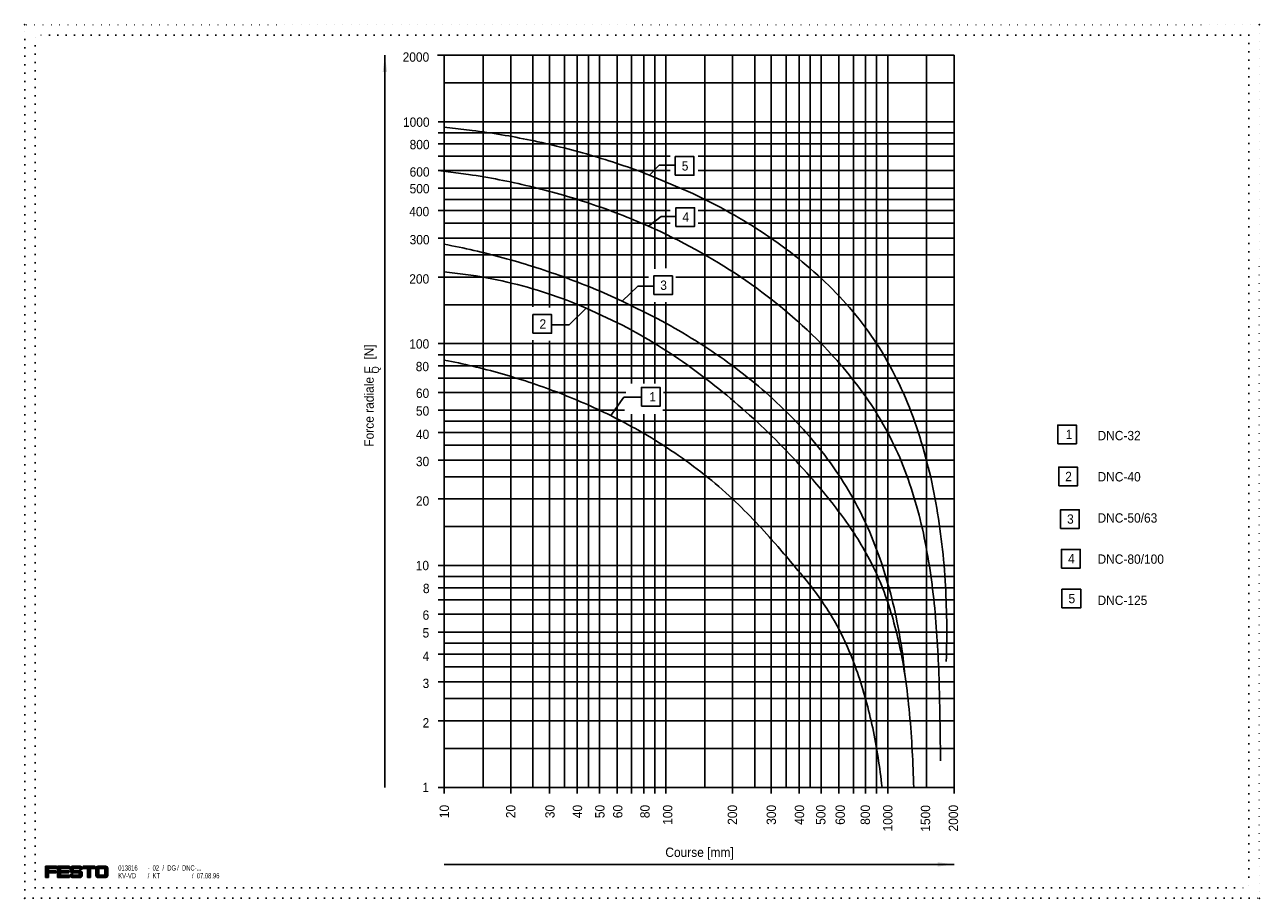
# Model space of a CAD drawing. Extents: x -193 to 401, y -153 to 267.
import ezdxf
from ezdxf.enums import TextEntityAlignment as Align

# ---------------------------------------------------------------- set-up
doc = ezdxf.new("R2010")
doc.units = 0
doc.linetypes.add('DASHED', pattern=[11.723684, 7.815789, -3.907895])
doc.linetypes.add('DOT', pattern=[7.815789, 0, -3.907895, 0, -3.907895])
doc.layers.get('0').update_dxf_attribs({"linetype": 'CONTINUOUS'})
doc.layers.add('1', color=7, linetype='CONTINUOUS')
doc.layers.add('10', color=7, linetype='CONTINUOUS')
doc.styles.add('HP_I3098_C', font='txt')
doc.styles.add('HP_I3098_V', font='txt')

# ---------------------------------------------------------------- blocks, each defined once
blk = doc.blocks.new('*X0')
at = {"color": 5}
for p, q in [((-183.42, -137.4), (-178, -137.4)), ((-183.42, -137.5), (-178, -137.5)), ((-183.42, -137.6), (-178, -137.6)), ((-183.42, -137.7), (-178, -137.7)), ((-183.42, -137.8), (-178, -137.8)), ((-183.42, -137.9), (-178, -137.9)), ((-183.42, -138), (-178, -138)), ((-183.42, -138.1), (-178, -138.1)), ((-183.42, -138.2), (-178.01, -138.2)), ((-183.42, -138.3), (-178.09, -138.3)), ((-183.42, -138.4), (-181.94, -138.4)), ((-183.42, -138.5), (-181.98, -138.5)), ((-183.42, -138.6), (-181.98, -138.6)), ((-183.42, -138.7), (-181.98, -138.7)), ((-183.42, -138.8), (-181.98, -138.8)), ((-183.42, -138.9), (-181.98, -138.9)), ((-183.42, -139), (-181.98, -139)), ((-183.42, -139.1), (-181.98, -139.1)), ((-183.42, -139.2), (-181.98, -139.2)), ((-183.42, -139.3), (-181.96, -139.3)), ((-183.42, -139.4), (-181.85, -139.4)), ((-183.42, -139.5), (-178.39, -139.5)), ((-183.42, -139.6), (-178.36, -139.6)), ((-183.42, -139.7), (-178.36, -139.7)), ((-183.42, -139.8), (-178.36, -139.8)), ((-183.42, -139.9), (-178.36, -139.9)), ((-183.42, -140), (-178.36, -140)), ((-183.42, -140.1), (-178.36, -140.1)), ((-183.42, -140.2), (-178.36, -140.2)), ((-183.42, -140.3), (-178.36, -140.3)), ((-183.42, -140.4), (-178.39, -140.4)), ((-183.42, -140.5), (-181.85, -140.5)), ((-183.42, -140.6), (-181.96, -140.6)), ((-183.42, -140.7), (-181.98, -140.7)), ((-183.42, -140.8), (-181.98, -140.8)), ((-183.42, -140.9), (-181.98, -140.9)), ((-183.42, -141), (-181.98, -141)), ((-183.42, -141.1), (-181.98, -141.1)), ((-183.42, -141.2), (-181.98, -141.2)), ((-183.42, -141.3), (-181.98, -141.3)), ((-183.42, -141.4), (-181.98, -141.4)), ((-183.42, -141.5), (-181.98, -141.5)), ((-183.42, -141.6), (-181.98, -141.6)), ((-183.42, -141.7), (-181.98, -141.7)), ((-183.42, -141.8), (-181.98, -141.8)), ((-183.42, -141.9), (-181.98, -141.9)), ((-183.42, -142), (-181.98, -142)), ((-183.42, -142.1), (-181.98, -142.1)), ((-183.42, -142.2), (-181.98, -142.2)), ((-183.42, -142.3), (-181.98, -142.3)), ((-183.42, -142.4), (-181.98, -142.4)), ((-183.42, -142.5), (-181.98, -142.5)), ((-183.38, -137.3), (-178.05, -137.3)), ((-183.38, -142.6), (-182.02, -142.6))]:
    blk.add_line(p, q, dxfattribs=at)
blk = doc.blocks.new('*X1')
at = {"color": 5}
for p, q in [((-177.64, -137.4), (-171.86, -137.4)), ((-177.64, -137.5), (-171.86, -137.5)), ((-177.64, -137.6), (-171.86, -137.6)), ((-177.64, -137.7), (-171.86, -137.7)), ((-177.64, -137.8), (-171.86, -137.8)), ((-177.64, -137.9), (-171.86, -137.9)), ((-177.64, -138), (-171.86, -138)), ((-177.64, -138.1), (-171.86, -138.1)), ((-177.64, -138.2), (-171.87, -138.2)), ((-177.64, -138.3), (-171.95, -138.3)), ((-177.64, -138.4), (-176.16, -138.4)), ((-177.64, -138.5), (-176.19, -138.5)), ((-177.64, -138.6), (-176.19, -138.6)), ((-177.64, -138.7), (-176.19, -138.7)), ((-177.64, -138.8), (-176.19, -138.8)), ((-177.64, -138.9), (-176.19, -138.9)), ((-177.64, -139), (-176.19, -139)), ((-177.64, -139.1), (-176.19, -139.1)), ((-177.64, -139.2), (-176.19, -139.2)), ((-177.64, -139.3), (-176.18, -139.3)), ((-177.64, -139.4), (-176.06, -139.4)), ((-177.64, -139.5), (-172.24, -139.5)), ((-177.64, -139.6), (-172.22, -139.6)), ((-177.64, -139.7), (-172.22, -139.7)), ((-177.64, -139.8), (-172.22, -139.8)), ((-177.64, -139.9), (-172.22, -139.9)), ((-177.64, -140), (-172.22, -140)), ((-177.64, -140.1), (-172.22, -140.1)), ((-177.64, -140.2), (-172.22, -140.2)), ((-177.64, -140.3), (-172.22, -140.3)), ((-177.64, -140.4), (-172.24, -140.4)), ((-177.64, -140.5), (-176.07, -140.5)), ((-177.64, -140.6), (-176.18, -140.6)), ((-177.64, -140.7), (-176.19, -140.7)), ((-177.64, -140.8), (-176.19, -140.8)), ((-177.64, -140.9), (-176.19, -140.9)), ((-177.64, -141), (-176.19, -141)), ((-177.64, -141.1), (-176.19, -141.1)), ((-177.64, -141.2), (-176.19, -141.2)), ((-177.64, -141.3), (-176.19, -141.3)), ((-177.64, -141.4), (-176.19, -141.4)), ((-177.64, -141.5), (-176.16, -141.5)), ((-177.64, -141.6), (-171.95, -141.6)), ((-177.64, -141.7), (-171.87, -141.7)), ((-177.64, -141.8), (-171.86, -141.8)), ((-177.64, -141.9), (-171.86, -141.9)), ((-177.64, -142), (-171.86, -142)), ((-177.64, -142.1), (-171.86, -142.1)), ((-177.64, -142.2), (-171.86, -142.2)), ((-177.64, -142.3), (-171.86, -142.3)), ((-177.64, -142.4), (-171.86, -142.4)), ((-177.64, -142.5), (-171.86, -142.5)), ((-177.6, -137.3), (-171.9, -137.3)), ((-177.59, -142.6), (-171.9, -142.6))]:
    blk.add_line(p, q, dxfattribs=at)
blk = doc.blocks.new('*X2')
at = {"color": 5}
for p, q in [((-165.35, -137.4), (-159.57, -137.4)), ((-165.35, -137.5), (-159.57, -137.5)), ((-165.35, -137.6), (-159.57, -137.6)), ((-165.35, -137.7), (-159.57, -137.7)), ((-165.35, -137.8), (-159.57, -137.8)), ((-165.35, -137.9), (-159.57, -137.9)), ((-165.35, -138), (-159.57, -138)), ((-165.35, -138.1), (-159.57, -138.1)), ((-165.34, -138.2), (-159.58, -138.2)), ((-165.31, -137.3), (-159.61, -137.3)), ((-165.26, -138.3), (-159.66, -138.3)), ((-163.21, -138.4), (-161.7, -138.4)), ((-163.18, -138.5), (-161.74, -138.5)), ((-163.18, -138.6), (-161.74, -138.6)), ((-163.18, -138.7), (-161.74, -138.7)), ((-163.18, -138.8), (-161.74, -138.8)), ((-163.18, -138.9), (-161.74, -138.9)), ((-163.18, -139), (-161.74, -139)), ((-163.18, -139.1), (-161.74, -139.1)), ((-163.18, -139.2), (-161.74, -139.2)), ((-163.18, -139.3), (-161.74, -139.3)), ((-163.18, -139.4), (-161.74, -139.4)), ((-163.18, -139.5), (-161.74, -139.5)), ((-163.18, -139.6), (-161.74, -139.6)), ((-163.18, -139.7), (-161.74, -139.7)), ((-163.18, -139.8), (-161.74, -139.8)), ((-163.18, -139.9), (-161.74, -139.9)), ((-163.18, -140), (-161.74, -140)), ((-163.18, -140.1), (-161.74, -140.1)), ((-163.18, -140.2), (-161.74, -140.2)), ((-163.18, -140.3), (-161.74, -140.3)), ((-163.18, -140.4), (-161.74, -140.4)), ((-163.18, -140.5), (-161.74, -140.5)), ((-163.18, -140.6), (-161.74, -140.6)), ((-163.18, -140.7), (-161.74, -140.7)), ((-163.18, -140.8), (-161.74, -140.8)), ((-163.18, -140.9), (-161.74, -140.9)), ((-163.18, -141), (-161.74, -141)), ((-163.18, -141.1), (-161.74, -141.1)), ((-163.18, -141.2), (-161.74, -141.2)), ((-163.18, -141.3), (-161.74, -141.3)), ((-163.18, -141.4), (-161.74, -141.4)), ((-163.18, -141.5), (-161.74, -141.5)), ((-163.18, -141.6), (-161.74, -141.6)), ((-163.18, -141.7), (-161.74, -141.7)), ((-163.18, -141.8), (-161.74, -141.8)), ((-163.18, -141.9), (-161.74, -141.9)), ((-163.18, -142), (-161.74, -142)), ((-163.18, -142.1), (-161.74, -142.1)), ((-163.18, -142.2), (-161.74, -142.2)), ((-163.18, -142.3), (-161.74, -142.3)), ((-163.18, -142.4), (-161.74, -142.4)), ((-163.18, -142.5), (-161.74, -142.5)), ((-163.14, -142.6), (-161.78, -142.6))]:
    blk.add_line(p, q, dxfattribs=at)
blk = doc.blocks.new('*X3')
at = {"color": 5}
for p, q in [((-159.21, -138.3), (-156.32, -138.3)), ((-159.21, -138.4), (-157.62, -138.4)), ((-159.21, -138.5), (-157.71, -138.5)), ((-159.21, -138.6), (-157.75, -138.6)), ((-159.21, -138.7), (-157.76, -138.7)), ((-159.21, -138.8), (-157.76, -138.8)), ((-159.21, -138.9), (-157.76, -138.9)), ((-159.21, -139), (-157.76, -139)), ((-159.21, -139.1), (-157.76, -139.1)), ((-159.21, -139.2), (-157.76, -139.2)), ((-159.21, -139.3), (-157.76, -139.3)), ((-159.21, -139.4), (-157.76, -139.4)), ((-159.21, -139.5), (-157.76, -139.5)), ((-159.21, -139.6), (-157.76, -139.6)), ((-159.21, -139.7), (-157.76, -139.7)), ((-159.21, -139.8), (-157.76, -139.8)), ((-159.21, -139.9), (-157.76, -139.9)), ((-159.21, -140), (-157.76, -140)), ((-159.21, -140.1), (-157.76, -140.1)), ((-159.21, -140.2), (-157.76, -140.2)), ((-159.21, -140.3), (-157.76, -140.3)), ((-159.21, -140.4), (-157.76, -140.4)), ((-159.21, -140.5), (-157.76, -140.5)), ((-159.21, -140.6), (-157.76, -140.6)), ((-159.21, -140.7), (-157.76, -140.7)), ((-159.21, -140.8), (-157.76, -140.8)), ((-159.21, -140.9), (-157.76, -140.9)), ((-159.21, -141), (-157.76, -141)), ((-159.21, -141.1), (-157.76, -141.1)), ((-159.21, -141.2), (-157.76, -141.2)), ((-159.21, -141.3), (-157.75, -141.3)), ((-159.21, -141.4), (-157.71, -141.4)), ((-159.21, -141.5), (-157.62, -141.5)), ((-159.21, -141.6), (-153.42, -141.6)), ((-159.2, -138.2), (-156.32, -138.2)), ((-159.2, -141.7), (-153.43, -141.7)), ((-159.18, -138.1), (-156.32, -138.1)), ((-159.18, -141.8), (-153.45, -141.8)), ((-159.16, -138), (-156.32, -138)), ((-159.16, -141.9), (-153.47, -141.9)), ((-159.12, -137.9), (-156.32, -137.9)), ((-159.12, -142), (-153.51, -142)), ((-159.07, -137.8), (-156.32, -137.8)), ((-159.07, -142.1), (-153.56, -142.1)), ((-159.01, -137.7), (-156.32, -137.7)), ((-159.01, -142.2), (-153.62, -142.2)), ((-158.93, -137.6), (-156.32, -137.6)), ((-158.93, -142.3), (-153.7, -142.3)), ((-158.83, -137.5), (-156.32, -137.5)), ((-158.83, -142.4), (-153.8, -142.4)), ((-158.69, -137.4), (-156.32, -137.4)), ((-158.69, -142.5), (-153.94, -142.5)), ((-158.48, -137.3), (-156.32, -137.3)), ((-156.31, -137.3), (-154.15, -137.3)), ((-156.31, -137.4), (-153.94, -137.4)), ((-156.31, -137.5), (-153.8, -137.5)), ((-156.31, -137.6), (-153.7, -137.6)), ((-156.31, -137.7), (-153.62, -137.7)), ((-156.31, -137.8), (-153.56, -137.8)), ((-156.31, -137.9), (-153.51, -137.9)), ((-156.31, -138), (-153.47, -138)), ((-156.31, -138.1), (-153.45, -138.1)), ((-156.31, -138.2), (-153.43, -138.2)), ((-156.31, -138.3), (-153.42, -138.3)), ((-155.01, -138.4), (-153.42, -138.4)), ((-155.01, -141.5), (-153.42, -141.5)), ((-154.92, -138.5), (-153.42, -138.5)), ((-154.92, -141.4), (-153.42, -141.4)), ((-154.88, -138.6), (-153.42, -138.6)), ((-154.88, -141.3), (-153.42, -141.3)), ((-154.87, -138.7), (-153.42, -138.7)), ((-154.87, -138.8), (-153.42, -138.8)), ((-154.87, -138.9), (-153.42, -138.9)), ((-154.87, -139), (-153.42, -139)), ((-154.87, -139.1), (-153.42, -139.1)), ((-154.87, -139.2), (-153.42, -139.2)), ((-154.87, -139.3), (-153.42, -139.3)), ((-154.87, -139.4), (-153.42, -139.4)), ((-154.87, -139.5), (-153.42, -139.5)), ((-154.87, -139.6), (-153.42, -139.6)), ((-154.87, -139.7), (-153.42, -139.7)), ((-154.87, -139.8), (-153.42, -139.8)), ((-154.87, -139.9), (-153.42, -139.9)), ((-154.87, -140), (-153.42, -140)), ((-154.87, -140.1), (-153.42, -140.1)), ((-154.87, -140.2), (-153.42, -140.2)), ((-154.87, -140.3), (-153.42, -140.3)), ((-154.87, -140.4), (-153.42, -140.4)), ((-154.87, -140.5), (-153.42, -140.5)), ((-154.87, -140.6), (-153.42, -140.6)), ((-154.87, -140.7), (-153.42, -140.7)), ((-154.87, -140.8), (-153.42, -140.8)), ((-154.87, -140.9), (-153.42, -140.9)), ((-154.87, -141), (-153.42, -141)), ((-154.87, -141.1), (-153.42, -141.1)), ((-154.87, -141.2), (-153.42, -141.2)), ((-158.48, -142.6), (-154.15, -142.6))]:
    blk.add_line(p, q, dxfattribs=at)
blk = doc.blocks.new('*X4')
at = {"color": 5}
for p, q in [((-171.5, -138.4), (-169.91, -138.4)), ((-171.5, -138.5), (-170, -138.5)), ((-171.5, -138.6), (-170.04, -138.6)), ((-171.5, -138.7), (-170.05, -138.7)), ((-171.5, -138.8), (-170.05, -138.8)), ((-171.5, -138.9), (-170.05, -138.9)), ((-171.5, -139), (-170.05, -139)), ((-171.5, -139.1), (-170.05, -139.1)), ((-171.5, -139.2), (-170.01, -139.2)), ((-171.5, -139.3), (-169.94, -139.3)), ((-171.5, -139.4), (-169.76, -139.4)), ((-171.5, -141.4), (-170.05, -141.4)), ((-171.5, -141.5), (-170.02, -141.5)), ((-171.49, -138.2), (-165.72, -138.2)), ((-171.49, -138.3), (-165.71, -138.3)), ((-171.49, -139.5), (-166.36, -139.5)), ((-171.49, -141.6), (-165.71, -141.6)), ((-171.49, -141.7), (-165.72, -141.7)), ((-171.48, -139.6), (-166.18, -139.6)), ((-171.47, -138.1), (-165.74, -138.1)), ((-171.47, -141.3), (-170.08, -141.3)), ((-171.47, -141.8), (-165.74, -141.8)), ((-171.45, -138), (-165.76, -138)), ((-171.45, -139.7), (-166.06, -139.7)), ((-171.45, -141.9), (-165.76, -141.9)), ((-171.42, -139.8), (-165.96, -139.8)), ((-171.41, -137.9), (-165.8, -137.9)), ((-171.41, -142), (-165.8, -142)), ((-171.38, -139.9), (-165.89, -139.9)), ((-171.36, -137.8), (-165.85, -137.8)), ((-171.36, -142.1), (-165.85, -142.1)), ((-171.32, -140), (-165.83, -140)), ((-171.3, -137.7), (-165.91, -137.7)), ((-171.3, -142.2), (-165.91, -142.2)), ((-171.24, -140.1), (-165.79, -140.1)), ((-171.22, -137.6), (-165.99, -137.6)), ((-171.22, -142.3), (-165.99, -142.3)), ((-171.15, -140.2), (-165.75, -140.2)), ((-171.12, -137.5), (-166.09, -137.5)), ((-171.12, -142.4), (-166.09, -142.4)), ((-171.03, -140.3), (-165.73, -140.3)), ((-170.98, -137.4), (-166.23, -137.4)), ((-170.98, -142.5), (-166.23, -142.5)), ((-170.85, -140.4), (-165.72, -140.4)), ((-170.77, -137.3), (-166.44, -137.3)), ((-167.44, -140.5), (-165.71, -140.5)), ((-167.3, -141.5), (-165.71, -141.5)), ((-167.26, -140.6), (-165.71, -140.6)), ((-167.21, -141.4), (-165.71, -141.4)), ((-167.19, -138.4), (-165.71, -138.4)), ((-167.19, -140.7), (-165.71, -140.7)), ((-167.17, -141.3), (-165.71, -141.3)), ((-167.16, -138.5), (-165.71, -138.5)), ((-167.16, -140.8), (-165.71, -140.8)), ((-167.16, -140.9), (-165.71, -140.9)), ((-167.16, -141), (-165.71, -141)), ((-167.16, -141.1), (-165.71, -141.1)), ((-167.16, -141.2), (-165.71, -141.2)), ((-167.13, -138.6), (-165.74, -138.6)), ((-170.77, -142.6), (-166.44, -142.6))]:
    blk.add_line(p, q, dxfattribs=at)
blk = doc.blocks.new('_ME10_SCHRIFTFELD', base_point=(-183.42, -142.66))
at = {"color": 5}
for p, q in [((-156.32, -137.24), (-156.32, -138.32)), ((-156.31, -137.24), (-156.31, -138.32))]:
    blk.add_line(p, q, dxfattribs=at)
at = {"layer": '1', "color": 5}
for p, q in [((-183.42, -137.42), (-183.42, -142.48)), ((-178.18, -137.24), (-183.24, -137.24)), ((-181.98, -139.23), (-181.98, -138.5)), ((-181.98, -142.48), (-181.98, -140.67)), ((-181.8, -138.32), (-178.18, -138.32)), ((-178.54, -139.41), (-181.8, -139.41)), ((-181.8, -140.49), (-178.54, -140.49)), ((-178.36, -140.31), (-178.36, -139.59)), ((-178, -138.14), (-178, -137.42)), ((-177.64, -137.42), (-177.64, -142.48)), ((-172.04, -137.24), (-177.46, -137.24)), ((-176.19, -139.23), (-176.19, -138.5)), ((-176.19, -141.39), (-176.19, -140.67)), ((-176.01, -138.32), (-172.04, -138.32)), ((-172.4, -139.41), (-176.01, -139.41)), ((-176.01, -140.49), (-172.4, -140.49)), ((-172.04, -141.58), (-176.01, -141.58)), ((-172.22, -140.31), (-172.22, -139.59)), ((-171.86, -138.14), (-171.86, -137.42)), ((-171.86, -142.48), (-171.86, -141.76)), ((-171.5, -139.41), (-171.5, -138.32)), ((-171.5, -141.58), (-171.5, -141.39)), ((-171.31, -141.21), (-170.23, -141.21)), ((-166.8, -137.24), (-170.41, -137.24)), ((-167.52, -140.49), (-170.41, -140.49)), ((-170.05, -138.68), (-170.05, -139.05)), ((-169.87, -141.58), (-167.52, -141.58)), ((-167.34, -138.32), (-169.69, -138.32)), ((-169.69, -139.41), (-166.8, -139.41)), ((-167.16, -141.21), (-167.16, -140.85)), ((-165.89, -138.68), (-166.98, -138.68)), ((-165.71, -138.32), (-165.71, -138.5)), ((-165.71, -140.49), (-165.71, -141.58)), ((-165.35, -137.42), (-165.35, -138.14)), ((-159.75, -137.24), (-165.17, -137.24)), ((-165.17, -138.32), (-163.36, -138.32)), ((-163.18, -138.5), (-163.18, -142.48)), ((-161.74, -142.48), (-161.74, -138.5)), ((-161.56, -138.32), (-159.75, -138.32)), ((-159.57, -138.14), (-159.57, -137.42)), ((-159.21, -138.32), (-159.21, -141.58)), ((-156.32, -137.24), (-158.12, -137.24)), ((-157.76, -138.68), (-157.76, -141.21)), ((-156.32, -138.32), (-157.4, -138.32)), ((-157.4, -141.58), (-155.23, -141.58)), ((-154.51, -137.24), (-156.31, -137.24)), ((-155.23, -138.32), (-156.31, -138.32)), ((-154.87, -141.21), (-154.87, -138.68)), ((-153.42, -141.58), (-153.42, -138.32)), ((-183.24, -142.66), (-182.16, -142.66)), ((-177.46, -142.66), (-172.04, -142.66)), ((-166.8, -142.66), (-170.41, -142.66)), ((-163, -142.66), (-161.92, -142.66)), ((-158.12, -142.66), (-154.51, -142.66))]:
    blk.add_line(p, q, dxfattribs=at)
for centre, radius, start, end in [((-183.24, -137.42), 0.181, 90, 180), ((-183.24, -142.48), 0.181, 180, 270), ((-182.16, -142.48), 0.181, 270, 0), ((-181.8, -138.5), 0.181, 90, 180), ((-181.8, -139.23), 0.181, 180, 270), ((-181.8, -140.67), 0.181, 90, 180), ((-178.54, -139.59), 0.181, 0, 90), ((-178.54, -140.31), 0.181, 270, 0), ((-178.18, -137.42), 0.181, 0, 90), ((-178.18, -138.14), 0.181, 270, 0), ((-177.46, -137.42), 0.181, 90, 180), ((-177.46, -142.48), 0.181, 180, 270), ((-176.01, -138.5), 0.181, 90, 180), ((-176.01, -139.23), 0.181, 180, 270), ((-176.01, -140.67), 0.181, 90, 180), ((-176.01, -141.39), 0.181, 180, 270), ((-172.4, -139.59), 0.181, 0, 90), ((-172.4, -140.31), 0.181, 270, 0), ((-172.04, -137.42), 0.181, 0, 90), ((-172.04, -138.14), 0.181, 270, 0), ((-172.04, -141.76), 0.181, 0, 90), ((-172.04, -142.48), 0.181, 270, 0), ((-170.41, -138.32), 1.08, 90, 180), ((-170.41, -139.41), 1.08, 180, 270), ((-171.31, -141.39), 0.181, 90, 180), ((-170.41, -141.58), 1.08, 180, 270), ((-170.23, -141.39), 0.181, 0, 90), ((-169.69, -138.68), 0.361, 90, 180), ((-169.69, -139.05), 0.361, 180, 270), ((-169.87, -141.39), 0.181, 180, 270), ((-167.52, -140.85), 0.361, 0, 90), ((-167.52, -141.21), 0.361, 270, 0), ((-167.34, -138.5), 0.181, 0, 90), ((-166.98, -138.5), 0.181, 180, 270), ((-166.8, -138.32), 1.08, 0, 90), ((-166.8, -140.49), 1.08, 0, 90), ((-166.8, -141.58), 1.08, 270, 0), ((-165.89, -138.5), 0.181, 270, 0), ((-165.17, -137.42), 0.181, 90, 180), ((-165.17, -138.14), 0.181, 180, 270), ((-163.36, -138.5), 0.181, 0, 90), ((-163, -142.48), 0.181, 180, 270), ((-161.92, -142.48), 0.181, 270, 0), ((-161.56, -138.5), 0.181, 90, 180), ((-159.75, -137.42), 0.181, 0, 90), ((-159.75, -138.14), 0.181, 270, 0), ((-158.12, -138.32), 1.08, 90, 180), ((-158.12, -141.58), 1.08, 180, 270), ((-157.4, -138.68), 0.361, 90, 180), ((-157.4, -141.21), 0.361, 180, 270), ((-155.23, -138.68), 0.361, 0, 90), ((-155.23, -141.21), 0.361, 270, 0), ((-154.51, -138.32), 1.08, 0, 90), ((-154.51, -141.58), 1.08, 270, 0)]:
    blk.add_arc(centre, radius, start, end, dxfattribs=at)
for name in ['*X0', '*X1', '*X4', '*X2', '*X3']:
    blk.add_blockref(name, (0, 0))
at = {"color": 3, "style": 'HP_I3098_C', "width": 0.67}
for s, p in [('/', (-127.16, -138.07)), ('/', (-120.07, -138.07)), ('/', (-134.25, -141.82)), ('-', (-134.25, -138.07)), ('/', (-112.99, -141.82))]:
    blk.add_text(s, height=2.5, dxfattribs=at).set_placement(p, align=Align.MIDDLE_LEFT)
at = {"layer": '10', "color": 3, "style": 'HP_I3098_C', "width": 0.67}
for s, p in [('013816', (-148.42, -138.07)), ('KV-VD', (-148.42, -141.82)), ('02', (-131.89, -138.07)), ('KT', (-131.89, -141.82)), ('DG', (-124.8, -138.07)), ('DNC-...', (-117.71, -138.07)), ('07.08.96', (-110.62, -141.82))]:
    blk.add_text(s, height=2.5, dxfattribs=at).set_placement(p, align=Align.MIDDLE_LEFT)
blk = doc.blocks.new('_ME10_RAHMEN', base_point=(395.58, -147.66))
at = {"color": 5, "linetype": 'DOT'}
for p, q in [((400.58, 267.34), (-193.42, 267.34)), ((-193.42, -152.66), (-193.42, 267.34)), ((400.58, 267.34), (400.58, -152.66)), ((395.58, 262.34), (-188.42, 262.34)), ((-188.42, -147.66), (-188.42, 262.34)), ((395.58, 262.34), (395.58, -147.66)), ((-188.42, -147.66), (395.58, -147.66)), ((-193.42, -152.66), (400.58, -152.66))]:
    blk.add_line(p, q, dxfattribs=at)
at = {"color": 7, "linetype": 'DASHED'}
for p in [(-193.42, 267.34), (400.58, 267.34), (-193.42, -152.66), (400.58, -152.66)]:
    blk.add_point(p, dxfattribs=at)
blk = doc.blocks.new('_ME10_BLATT_A2', base_point=(395.58, -147.66))
for name, p in [('_ME10_RAHMEN', (395.58, -147.66)), ('_ME10_SCHRIFTFELD', (-183.42, -142.66))]:
    blk.add_blockref(name, p)

msp = doc.modelspace()

# ---------------------------------------------------------------- linework, layer by layer
at = {"layer": '1', "color": 2}
for p, q in [((-20.11, -99.32), (-20.11, 252.68)), ((5.26, 252.68), (8.46, 252.68)), ((8.46, 252.68), (27.12, 252.68)), ((8.46, 218.03), (8.46, 252.68)), ((27.12, 252.68), (40.46, 252.68)), ((27.12, 7.35), (27.12, 252.68)), ((40.46, 252.68), (51.12, 252.68)), ((40.46, 4.35), (40.46, 252.68)), ((51.12, 252.68), (59.12, 252.68)), ((51.12, 131.65), (51.12, 252.68)), ((59.12, 252.68), (66.32, 252.68)), ((59.12, 252.68), (59.12, 131.31)), ((66.32, 252.68), (72.46, 252.68)), ((66.32, 7.35), (66.32, 252.68)), ((72.46, 252.68), (77.79, 252.68)), ((72.46, 4.35), (72.46, 252.68)), ((77.79, 252.68), (83.12, 252.68)), ((77.79, 234.31), (77.79, 252.68)), ((83.12, 252.68), (91.66, 252.68)), ((83.12, 252.68), (83.12, 234.31)), ((91.66, 252.68), (98.59, 252.68)), ((91.66, 4.35), (91.66, 252.68)), ((98.59, 252.68), (104.46, 252.68)), ((98.59, 252.68), (98.59, 94.8)), ((104.46, 252.68), (109.79, 252.68)), ((104.46, 94.8), (104.46, 252.68)), ((109.79, 252.68), (115.12, 252.68)), ((109.79, 149.92), (109.79, 252.68)), ((115.12, 252.68), (133.79, 252.68)), ((115.12, 252.68), (115.12, 150.27)), ((133.79, 252.68), (147.12, 252.68)), ((133.79, 7.35), (133.79, 252.68)), ((147.12, 252.68), (157.79, 252.68)), ((147.12, 252.68), (147.12, 4.35)), ((157.79, 252.68), (165.79, 252.68)), ((157.79, 7.35), (157.79, 252.68)), ((165.79, 252.68), (172.99, 252.68)), ((165.79, 252.68), (165.79, 4.35)), ((172.99, 252.68), (179.12, 252.68)), ((172.99, 7.35), (172.99, 252.68)), ((179.12, 252.68), (184.46, 252.68)), ((179.12, 252.68), (179.12, 4.35)), ((184.46, 252.68), (189.79, 252.68)), ((184.46, 7.35), (184.46, 252.68)), ((189.79, 252.68), (198.32, 252.68)), ((189.79, 4.35), (189.79, 252.68)), ((198.32, 252.68), (205.26, 252.68)), ((198.32, 252.68), (198.32, 4.35)), ((205.26, 252.68), (211.12, 252.68)), ((205.26, 4.35), (205.26, 252.68)), ((211.12, 252.68), (216.46, 252.68)), ((211.12, 252.68), (211.12, 4.35)), ((216.46, 252.68), (221.79, 252.68)), ((216.46, 252.68), (216.46, 4.35)), ((221.79, 252.68), (240.46, 252.68)), ((221.79, 252.68), (221.79, 4.35)), ((240.46, 252.68), (253.79, 252.68)), ((240.46, 7.35), (240.46, 252.68)), ((253.79, 132.68), (253.79, 252.68)), ((8.46, 239.35), (253.79, 239.35)), ((77.79, 222.02), (77.79, 234.31)), ((83.12, 234.31), (83.12, 222.02)), ((5.46, 220.68), (253.79, 220.68)), ((77.79, 7.35), (77.79, 222.02)), ((83.12, 222.02), (83.12, 4.35)), ((5.46, 215.35), (253.79, 215.35)), ((8.46, 161.79), (8.46, 218.03)), ((5.46, 210.02), (253.79, 210.02)), ((5.46, 204.15), (117.18, 204.15)), ((130.68, 204.15), (253.79, 204.15)), ((5.46, 197.22), (117.18, 197.22)), ((111.87, 199.77), (107.17, 195.05)), ((119.55, 199.77), (111.87, 199.77)), ((130.68, 197.22), (253.79, 197.22)), ((5.46, 188.68), (253.79, 188.68)), ((8.46, 183.35), (253.79, 183.35)), ((5.46, 178.02), (117.18, 178.02)), ((112.82, 175.15), (106.68, 170.46)), ((119.71, 175.15), (112.82, 175.15)), ((130.68, 178.02), (253.79, 178.02)), ((8.46, 171.88), (117.18, 171.88)), ((130.63, 171.88), (253.79, 171.88)), ((5.46, 164.68), (253.79, 164.68)), ((8.46, 148.48), (8.46, 161.79)), ((8.46, 156.68), (253.79, 156.68)), ((5.46, 146.02), (106.63, 146.02)), ((8.46, 106.1), (8.46, 148.48)), ((119.82, 146.02), (253.79, 146.02)), ((101.53, 141.57), (94.05, 134.49)), ((109.2, 141.57), (101.53, 141.57)), ((8.46, 132.68), (253.79, 132.68)), ((68.57, 123.06), (76.7, 131.13)), ((109.79, 94.8), (109.79, 134)), ((115.12, 133.92), (115.12, 4.35)), ((253.79, 114.02), (253.79, 132.68)), ((60.2, 123.06), (68.57, 123.06)), ((5.46, 114.02), (253.79, 114.02)), ((51.12, 7.35), (51.12, 115.65)), ((59.12, 115.31), (59.12, 4.35)), ((253.79, 108.68), (253.79, 114.02)), ((5.46, 108.68), (253.79, 108.68)), ((253.79, 103.35), (253.79, 108.68)), ((5.46, 103.35), (253.79, 103.35)), ((8.46, 76.68), (8.46, 106.1)), ((253.79, 97.48), (253.79, 103.35)), ((5.46, 97.48), (253.79, 97.48)), ((253.79, 90.55), (253.79, 97.48)), ((5.46, 90.55), (95.85, 90.55)), ((113.98, 90.55), (253.79, 90.55)), ((253.79, 82.02), (253.79, 90.55)), ((94.8, 88.27), (88.55, 79.4)), ((103.1, 88.27), (94.8, 88.27)), ((5.46, 82.02), (95.2, 82.02)), ((98.59, 80.06), (98.59, 4.35)), ((104.46, 4.35), (104.46, 80.06)), ((109.79, 4.35), (109.79, 80.06)), ((113.57, 82.02), (253.79, 82.02)), ((253.79, 76.68), (253.79, 82.02)), ((5.46, 71.35), (253.79, 71.35)), ((8.46, 65.22), (8.46, 76.68)), ((8.46, 76.68), (253.79, 76.68)), ((253.79, 71.35), (253.79, 76.68)), ((253.79, 65.22), (253.79, 71.35)), ((8.46, 65.22), (253.79, 65.22)), ((8.46, 50.02), (8.46, 65.22)), ((253.79, 58.02), (253.79, 65.22)), ((5.46, 58.02), (253.79, 58.02)), ((253.79, 50.02), (253.79, 58.02)), ((8.46, 50.02), (253.79, 50.02)), ((8.46, 26.02), (8.46, 50.02)), ((253.79, 39.35), (253.79, 50.02)), ((5.46, 39.35), (253.79, 39.35)), ((253.79, 26.02), (253.79, 39.35)), ((8.46, 26.02), (253.79, 26.02)), ((8.46, 4.35), (8.46, 26.02)), ((253.79, 7.35), (253.79, 26.02)), ((27.12, 7.35), (5.46, 7.35)), ((51.12, 7.35), (27.12, 7.35)), ((27.12, 7.35), (27.12, -99.32)), ((66.32, 7.35), (51.12, 7.35)), ((51.12, 7.35), (51.12, -99.32)), ((77.79, 7.35), (66.32, 7.35)), ((66.32, 7.35), (66.32, -99.32)), ((133.79, 7.35), (77.79, 7.35)), ((77.79, 7.35), (77.79, -99.32)), ((157.79, 7.35), (133.79, 7.35)), ((133.79, 7.35), (133.79, -99.32)), ((172.99, 7.35), (157.79, 7.35)), ((157.79, 7.35), (157.79, -99.32)), ((184.46, 7.35), (172.99, 7.35)), ((172.99, 7.35), (172.99, -99.32)), ((240.46, 7.35), (184.46, 7.35)), ((184.46, 7.35), (184.46, -99.32)), ((240.46, 7.35), (240.46, -99.32)), ((253.79, 7.35), (240.46, 7.35)), ((253.79, 4.35), (253.79, 7.35)), ((5.46, 2.02), (253.79, 2.02)), ((8.46, 4.35), (8.46, -99.32)), ((40.46, 4.35), (40.46, -102.32)), ((59.12, 4.35), (59.12, -102.32)), ((72.46, 4.35), (72.46, -102.32)), ((83.12, 4.35), (83.12, -102.32)), ((91.66, 4.35), (91.66, -102.32)), ((98.59, 4.35), (98.59, -102.32)), ((104.46, 4.35), (104.46, -102.32)), ((109.79, 4.35), (109.79, -102.32)), ((115.12, 4.35), (115.12, -102.32)), ((147.12, 4.35), (147.12, -102.32)), ((165.79, 4.35), (165.79, -102.32)), ((179.12, 4.35), (179.12, -102.32)), ((189.79, 4.35), (189.79, -102.32)), ((198.32, 4.35), (198.32, -102.32)), ((205.26, 4.35), (205.26, -102.32)), ((211.12, 4.35), (211.12, -102.32)), ((216.46, 4.35), (216.46, -102.32)), ((221.79, 4.35), (221.79, -102.32)), ((253.79, 4.35), (253.79, -102.32)), ((5.46, -3.32), (253.79, -3.32)), ((5.46, -9.18), (253.79, -9.18)), ((5.46, -16.12), (253.79, -16.12)), ((5.46, -24.65), (253.79, -24.65)), ((5.46, -35.32), (253.79, -35.32)), ((8.46, -29.98), (253.79, -29.98)), ((8.46, -41.45), (253.79, -41.45)), ((5.46, -48.65), (253.79, -48.65)), ((8.46, -56.65), (253.79, -56.65)), ((5.46, -67.32), (253.79, -67.32)), ((8.46, -80.65), (253.79, -80.65)), ((8.46, -99.32), (5.46, -99.32)), ((27.12, -99.32), (8.46, -99.32)), ((8.46, -99.32), (8.46, -102.32)), ((51.12, -99.32), (27.12, -99.32)), ((66.32, -99.32), (51.12, -99.32)), ((77.79, -99.32), (66.32, -99.32)), ((133.79, -99.32), (77.79, -99.32)), ((157.79, -99.32), (133.79, -99.32)), ((172.99, -99.32), (157.79, -99.32)), ((184.46, -99.32), (172.99, -99.32)), ((219.06, -99.32), (184.46, -99.32)), ((234.31, -99.32), (219.06, -99.32)), ((240.46, -99.32), (234.31, -99.32)), ((253.79, -99.32), (240.46, -99.32)), ((8.46, -136.37), (253.79, -136.37))]:
    msp.add_line(p, q, dxfattribs=at)
at = {"layer": '1', "color": 7}
for points in [[(107.17, 195.05, 0.021299), (78.58, 204.69, 0.019415), (49.91, 211.82, 0.018633), (21.93, 216.54), (8.46, 218.03)], [(106.68, 170.46, 0.023551), (78.48, 181.4, 0.022264), (49.48, 189.68, 0.021508), (20.13, 195.35), (5.46, 197.22)], [(249.97, -38.78, 0.023929), (249.42, 0.02, 0.030967), (244.52, 39.93, 0.041435), (233.97, 78.69, 0.055715), (216.46, 114.02, 0.057413), (191.74, 143.57, 0.046311), (160.9, 167.88, 0.036862), (125.76, 187.19), (107.17, 195.05)], [(247.21, -86.54, 0.003734), (246.62, -51.67, 0.015706), (244.6, -15.45, 0.028326), (239.4, 20.64, 0.043102), (229.26, 55.15, 0.056292), (212.58, 86.53, 0.044443), (189.79, 114.02, 0.050337), (150.99, 146.08, 0.043656), (106.68, 170.46)], [(94.05, 134.49, 0.021556), (65.41, 146.24, 0.020166), (36.62, 155.33, 0.019912), (8.46, 161.79)], [(76.7, 131.13, 0.02119), (58.09, 138.15, 0.022222), (38.76, 143.58, 0.023002), (18.73, 147.3), (8.46, 148.48)], [(230.15, -45.96, 0.031686), (224.34, -18.53, 0.04545), (214.52, 7.35, 0.041447), (200.96, 29.57, 0.024396), (184.46, 50.02, 0.026086), (157.15, 78, 0.030399), (127.04, 102.57, 0.035287), (94.16, 122.86), (76.7, 131.13)], [(230.15, -45.96, 0.034848), (224.32, -10.73, 0.042661), (213.12, 23.33, 0.053015), (195.56, 54.77, 0.046524), (171.7, 82.56, 0.038471), (143.04, 106.31, 0.031956), (110.95, 126.08), (94.05, 134.49)], [(88.55, 79.4, 0.024087), (62.53, 90.76, 0.02221), (35.67, 99.64, 0.020992), (8.46, 106.1)], [(219.06, -99.32, 0.024919), (214.56, -70.73, 0.029683), (207.23, -44.14, 0.04248), (196.68, -20.21, 0.0352), (184.6, -2.31, 0.010187), (168.87, 16.43, 0.025904), (147.12, 39.35, 0.03891), (119.38, 61.45, 0.033972), (88.55, 79.4)], [(234.31, -99.32, 0.005485), (233.59, -81.88, 0.009772), (232.31, -63.99, 0.014211), (230.15, -45.96)]]:
    msp.add_lwpolyline(points, format="xyb", dxfattribs=at)
at = {"layer": '1', "color": 1}
for points in [[(119.55, 194.97), (128.55, 194.97), (128.55, 203.97), (119.55, 203.97)], [(119.88, 170.36), (128.88, 170.36), (128.88, 179.36), (119.88, 179.36)], [(109.23, 137.6), (118.23, 137.6), (118.23, 146.6), (109.23, 146.6)], [(51.11, 118.97), (60.11, 118.97), (60.11, 127.97), (51.11, 127.97)], [(103.29, 83.94), (112.29, 83.94), (112.29, 92.94), (103.29, 92.94)], [(303.6, 65.85), (312.6, 65.85), (312.6, 74.85), (303.6, 74.85)], [(304.05, 45.63), (313.05, 45.63), (313.05, 54.63), (304.05, 54.63)], [(304.95, 25.17), (313.95, 25.17), (313.95, 34.17), (304.95, 34.17)], [(305.4, 6.07), (314.4, 6.07), (314.4, 15.07), (305.4, 15.07)], [(305.63, -13.04), (314.63, -13.04), (314.63, -4.04), (305.63, -4.04)]]:
    msp.add_lwpolyline(points, close=True, dxfattribs=at)
at = {"layer": '1', "color": 2}
for points in [[(-19.06, 244.68), (-21.17, 244.68), (-20.11, 252.68)], [(245.79, -137.42), (245.79, -135.31), (253.79, -136.37)]]:
    msp.add_solid(points, dxfattribs=at)

# ---------------------------------------------------------------- block references
msp.add_blockref('_ME10_BLATT_A2', (395.58, -147.66))

# ---------------------------------------------------------------- texts
at = {"layer": '1', "color": 1, "style": 'HP_I3098_V', "width": 0.955}
for s, p in [('2000', (1.2, 251.79)), ('1000', (1.37, 220.49)), ('800', (1.37, 209.71)), ('600', (1.37, 196.55)), ('500', (1.35, 188.51)), ('400', (1.2, 177.5)), ('300', (1.37, 163.98)), ('200', (1.2, 145.12)), ('100', (1.2, 113.87)), ('80', (1.11, 102.99)), ('60', (1.2, 90.16)), ('50', (1.2, 81.63)), ('40', (1.2, 70.39)), ('30', (1.2, 57.34)), ('20', (1.2, 38.37)), ('10', (1.11, 7.33)), ('8', (1.37, -3.7)), ('6', (1.2, -16.51)), ('5', (1.2, -25.04)), ('4', (1.2, -36.27)), ('3', (1.2, -49.32)), ('2', (1.2, -68.3)), ('1', (1.11, -99.34)), ('Course [mm]', (147.7, -130.53))]:
    msp.add_text(s, height=4.5, dxfattribs=at).set_placement(p, align=Align.MIDDLE_RIGHT)
for s, p in [('5', (122.7, 197.22)), ('4', (123.03, 172.61)), ('3', (112.38, 139.85)), ('2', (54.26, 121.22)), ('1', (107.11, 86.19)), ('1', (307.43, 68.1)), ('DNC-32', (322.75, 67.55)), ('2', (307.2, 47.88)), ('DNC-40', (322.75, 47.75)), ('3', (308.1, 27.42)), ('DNC-50/63', (322.75, 27.95)), ('4', (308.55, 8.32)), ('DNC-80/100', (322.75, 8.15)), ('5', (308.78, -10.79)), ('DNC-125', (322.75, -11.65))]:
    msp.add_text(s, height=4.5, dxfattribs=at).set_placement(p)
for s, height, p in [('Force radiale F  [N]', 4.5, (-27.74, 89.05)), ('Q', 3.5, (-24.66, 101.39))]:
    msp.add_text(s, height=height, rotation=90, dxfattribs=at).set_placement(p, align=Align.MIDDLE_CENTER)
for s, p in [('10', (8.44, -107.75)), ('20', (40.41, -107.75)), ('30', (59.29, -107.75)), ('40', (72.53, -107.75)), ('50', (83.29, -107.75)), ('60', (91.89, -107.75)), ('80', (105, -107.75)), ('100', (115.91, -107.75)), ('200', (147.07, -107.75)), ('300', (165.79, -107.75)), ('400', (179.33, -107.75)), ('500', (189.6, -107.75)), ('600', (198.93, -107.75)), ('800', (211, -107.75)), ('1000', (221.82, -107.75)), ('1500', (239.97, -107.84)), ('2000', (253.39, -107.75))]:
    msp.add_text(s, height=4.5, rotation=90, dxfattribs=at).set_placement(p, align=Align.MIDDLE_RIGHT)

doc.saveas('drawing.dxf')
